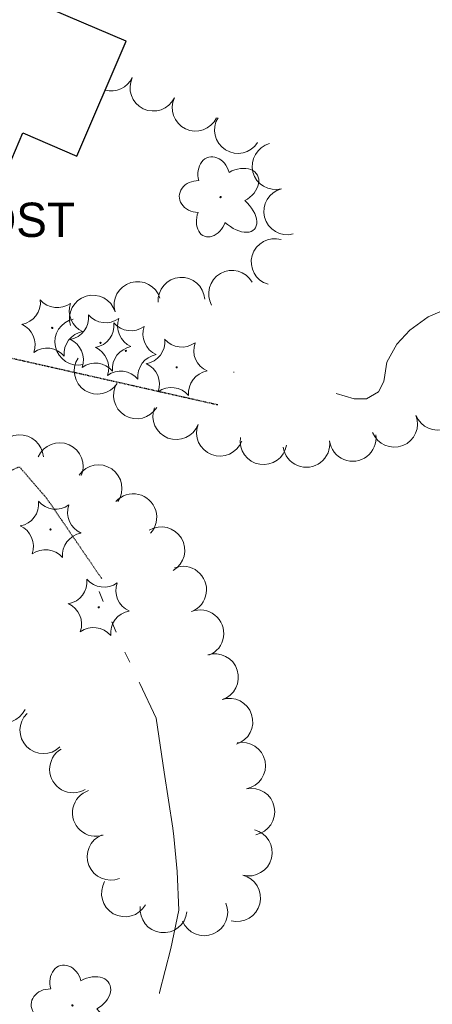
# Model space of a CAD drawing. Extents: x 386588 to 390135, y 96998 to 113606.
# Tile 51 of 93: x 388354 to 388426, y 102112 to 102284. Entities that reach past the tile are written whole.
import ezdxf
from ezdxf.enums import TextEntityAlignment as Align

# ---------------------------------------------------------------- set-up
doc = ezdxf.new("R2010")
doc.units = 0
doc.header["$MEASUREMENT"] = 0
doc.linetypes.add('Echnl', pattern=[0.4, 0.145, -0.02, 0.01, -0.02, 0.01, -0.02, 0.01, -0.02, 0.145])
for name, color, linetype, lineweight in [('E_BLD', 241, 'Continuous', 25), ('E_LAND_Vegetation', 3, 'Continuous', 15), ('E_MISCPROP', 30, 'Continuous', 15), ('E_WTR_Edge', 4, 'Echnl', 25), ('E_WTR_Elevations', 4, 'Continuous', 15)]:
    doc.layers.add(name, color=color, linetype=linetype, lineweight=lineweight)
doc.styles.add('Style-dot_font5', font='dot_font5.shx')

# ---------------------------------------------------------------- blocks, each defined once
blk = doc.blocks.new('DTRE')
at = {"layer": 'E_LAND_Vegetation'}
blk.add_circle((-0.18, 0), 0.183, dxfattribs=at)
for centre, major_axis, ratio in [((-1.87, 5.32), (1.36, -4.98), 0.782863), ((4.06, 2.74), (-5.27, -2.93), 0.691916), ((-5.87, 0.15), (4.93, -0.12), 0.832022), ((3.54, -3.71), (-5.01, 4.58), 0.560249), ((-2.49, -5.24), (1.8, 4.86), 0.716896)]:
    blk.add_ellipse(centre, major_axis=major_axis, ratio=ratio, start_param=1.570796, end_param=4.712389, dxfattribs=at)

msp = doc.modelspace()

# ---------------------------------------------------------------- linework, layer by layer
at = {"layer": 'E_BLD', "ltscale": 5}
for p, q in [((388372.56, 102280.29), (388351.51, 102289.32)), ((388363.97, 102260.26), (388372.56, 102280.29)), ((388372.56, 102280.29), (388372.56, 102280.29)), ((388351.36, 102256.77), (388354.58, 102264.28)), ((388354.58, 102264.28), (388363.97, 102260.26)), ((388363.97, 102260.26), (388363.97, 102260.26))]:
    msp.add_line(p, q, dxfattribs=at)
at = {"layer": 'E_LAND_Vegetation'}
for centre in [(388359.69, 102230.24), (388368.11, 102227.62), (388372.53, 102226.22), (388381.4, 102223.36), (388359.39, 102195.05), (388367.81, 102181.45)]:
    msp.add_circle(centre, 0.112, dxfattribs=at)
for centre, radius, start, end in [((388369.97, 102275.7), 4.07, 254.8281, 334.5081), ((388377.33, 102272.19), 4.07, 154.5081, 334.5081), ((388384.68, 102268.68), 4.07, 154.5081, 334.5081), ((388392.07, 102264.79), 4.07, 147.9939, 327.9939), ((388398.64, 102258.48), 4.07, 104.5184, 284.5184), ((388400.68, 102250.59), 4.07, 104.5184, 284.5184), ((388398.48, 102241.76), 4.07, 73.7179, 253.7179), ((388391.04, 102236.2), 4.07, 29.5938, 209.5938), ((388374.57, 102234.26), 4.07, 16.9676, 196.9676), ((388382.23, 102235), 4.07, 3.9903, 183.9903), ((388366.77, 102231.88), 4.07, 16.9676, 196.9676), ((388353.7, 102234.73), 3.93, 280.2067, 5.9716), ((388360.59, 102237.71), 3.93, 220.2113, 305.9762), ((388366.6, 102233.19), 3.93, 160.2113, 245.9762), ((388362.13, 102232.1), 3.93, 280.2067, 5.9716), ((388369.02, 102235.08), 3.93, 220.2113, 305.9762), ((388352.77, 102227.3), 3.93, 340.2113, 65.9762), ((388364.22, 102227.81), 4.07, 102.1056, 282.1056), ((388366.54, 102230.7), 3.93, 280.2067, 5.9716), ((388373.43, 102233.68), 3.93, 220.2113, 305.9762), ((388375.03, 102230.57), 3.93, 160.2113, 245.9762), ((388379.44, 102229.17), 3.93, 160.2113, 245.9762), ((388361.2, 102224.67), 3.93, 340.2113, 65.9762), ((388375.41, 102227.85), 3.93, 280.2067, 5.9716), ((388382.3, 102230.83), 3.93, 220.2113, 305.9762), ((388388.31, 102226.31), 3.93, 160.2113, 245.9762), ((388358.78, 102222.78), 3.93, 40.2113, 125.9762), ((388365.61, 102223.27), 3.93, 340.2113, 65.9762), ((388367.6, 102222.75), 4.07, 146.9255, 326.9255), ((388367.21, 102220.16), 3.93, 40.2113, 125.9762), ((388374.48, 102220.42), 3.93, 340.2113, 65.9762), ((388371.62, 102218.76), 3.93, 40.2113, 125.9762), ((388374.45, 102218.46), 4.07, 148.8948, 328.8948), ((388380.49, 102215.9), 3.93, 40.2113, 125.9762), ((388426.94, 102216.46), 4.07, 201.4463, 21.4463), ((388381.33, 102214.82), 4.07, 159.0728, 339.0728), ((388419.36, 102213.48), 4.07, 201.4463, 21.4463), ((388388.94, 102211.92), 4.07, 159.0728, 339.0728), ((388354.05, 102207.48), 4.1, 3.3981, 183.3981), ((388360.99, 102206.08), 4.1, 336.4573, 156.4573), ((388396.55, 102210.44), 4.07, 170.5284, 350.5284), ((388404.04, 102209.97), 4.07, 187.4528, 7.4528), ((388412.12, 102211.03), 4.07, 187.4528, 7.4528), ((388367.76, 102202.23), 4.1, 325.5072, 145.5072), ((388353.4, 102199.53), 3.93, 280.2067, 5.9716), ((388360.29, 102202.51), 3.93, 220.2113, 305.9762), ((388373.82, 102197.17), 4.1, 317.151, 137.151), ((388366.31, 102198), 3.93, 160.2113, 245.9762), ((388352.48, 102192.1), 3.93, 340.2113, 65.9762), ((388378.71, 102191.41), 4.1, 300.7144, 120.7144), ((388358.49, 102187.59), 3.93, 40.2113, 125.9762), ((388382.51, 102184.51), 4.1, 291.5856, 111.5856), ((388361.82, 102185.93), 3.93, 280.2067, 5.9716), ((388368.71, 102188.91), 3.93, 220.2113, 305.9762), ((388374.72, 102184.4), 3.93, 160.2113, 245.9762), ((388360.89, 102178.5), 3.93, 340.2113, 65.9762), ((388385.52, 102176.89), 4.1, 291.5856, 111.5856), ((388366.9, 102173.99), 3.93, 40.2113, 125.9762), ((388388.07, 102169.24), 4.1, 287.8863, 107.8863), ((388351.26, 102165.37), 4.1, 154.4504, 334.4504), ((388390.58, 102161.45), 4.1, 287.8863, 107.8863), ((388358.16, 102160), 4.1, 134.3418, 314.3418), ((388392.79, 102153.79), 4.1, 281.3956, 101.3956), ((388363.34, 102153.16), 4.1, 120.732, 300.732), ((388394.41, 102145.76), 4.1, 281.3956, 101.3956), ((388367.32, 102145.56), 4.1, 108.1293, 288.1293), ((388369.89, 102137.91), 4.1, 111.7072, 291.7072), ((388393.95, 102138.64), 4.1, 255.7133, 75.7133), ((388391.93, 102130.7), 4.1, 255.7133, 75.7133), ((388372.39, 102131.51), 4.1, 150.1493, 330.1493), ((388386.21, 102128.21), 4.1, 202.6273, 22.6273), ((388379.12, 102128.73), 4.1, 173.2592, 353.2592)]:
    msp.add_arc(centre, radius, start, end, dxfattribs=at)
at = {"layer": 'E_LAND_Vegetation', "extrusion": (0, 0, -1)}
for centre in [(-388365.7, 102225.73), (-388374.13, 102223.1), (-388378.54, 102221.7), (-388387.41, 102218.85), (-388365.41, 102190.53), (-388373.82, 102176.93)]:
    msp.add_arc(centre, 3.94, 354.0728, 79.7489, dxfattribs=at)
at = {"layer": 'E_WTR_Edge', "flags": 128}
for points in [[(388312.51, 102208.05), (388322.97, 102206.96), (388329.23, 102207.18), (388334.78, 102207.37), (388351.8, 102225.15), (388388.57, 102216.84)], [(388310.31, 102199.17), (388321.66, 102196.69), (388333.27, 102196.59), (388338.6, 102199.6), (388353.98, 102205.99), (388358.69, 102200.52), (388368.33, 102186.46)]]:
    msp.add_lwpolyline(points, dxfattribs=at)
at = {"layer": 'E_WTR_Elevations', "flags": 128}
for points in [[(388417.71, 102222.01), (388418.09, 102224.26), (388419.79, 102227.43), (388422.07, 102229.86), (388425.27, 102232.18), (388430.04, 102234.24), (388437.16, 102238.48), (388439.49, 102240.24)], [(388391.29, 102222.51), (388391.42, 102222.5)], [(388409.25, 102218.81), (388412.39, 102217.85), (388414.52, 102217.84), (388416.59, 102219.08), (388417.53, 102220.89), (388417.71, 102222.01)], [(388367.86, 102184.2), (388368.6, 102182.44)], [(388370.1, 102178.9), (388370.84, 102177.13)], [(388372.38, 102173.61), (388373.2, 102171.87)], [(388374.84, 102168.4), (388374.96, 102168.13), (388377.81, 102162.08), (388379.19, 102152.66), (388380.74, 102142.89), (388380.88, 102141.44)], [(388380.88, 102141.44), (388381.48, 102135.3), (388381.79, 102128.54), (388380.36, 102121.86), (388378.43, 102114.21), (388378.4, 102114.02)]]:
    msp.add_lwpolyline(points, dxfattribs=at)

# ---------------------------------------------------------------- block references
at = {"layer": 'E_LAND_Vegetation', "xscale": 0.6769248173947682, "yscale": 0.6769248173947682, "zscale": 0.6769248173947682}
for p in [(388389.17, 102253.08), (388363.33, 102111.93)]:
    msp.add_blockref('DTRE', p, dxfattribs=at)

# ---------------------------------------------------------------- texts
at = {"layer": 'E_MISCPROP', "style": 'Style-dot_font5'}
msp.add_text('POST', height=6, dxfattribs=at).set_placement((388341.82, 102249.12), align=Align.MIDDLE_LEFT)

doc.saveas('drawing.dxf')
